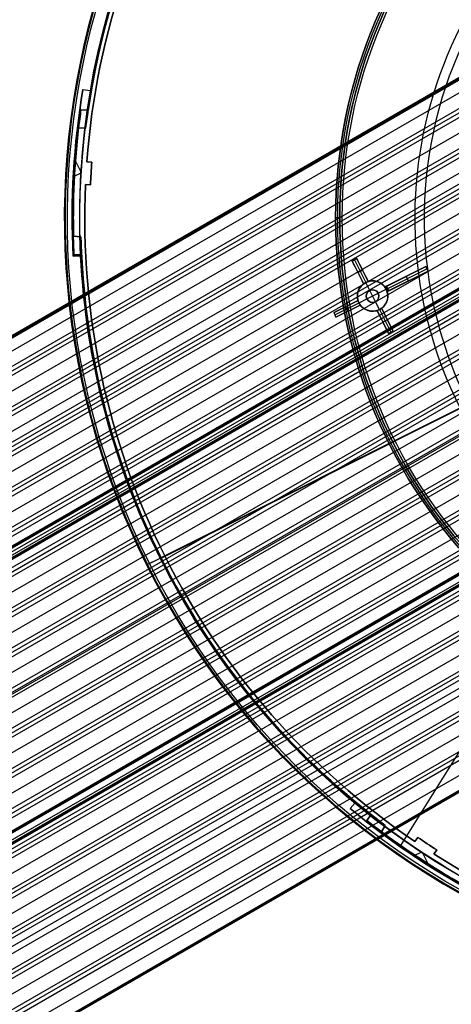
# Model space of a CAD drawing. Extents: x 19499 to 20475, y -6718 to -5871.
# Tile 3 of 60: x 19825 to 19910, y -6557 to -6362. Entities that reach past the tile are written whole.
import ezdxf

# ---------------------------------------------------------------- set-up
doc = ezdxf.new("R2010")
doc.units = 0
doc.layers.get('0').update_dxf_attribs({"linetype": 'CONTINUOUS'})
for name, color, linetype in [('BLANCO_METALICO', 7, 'CONTINUOUS'), ('COLOR', 7, 'CONTINUOUS'), ('LUZ', 7, 'CONTINUOUS')]:
    doc.layers.add(name, color=color, linetype=linetype)

msp = doc.modelspace()

# ---------------------------------------------------------------- linework, layer by layer
for p, q in [((19502.4, -6610.1, 78.51), (19930.21, -6363.1, 78.51)), ((19502.51, -6610.29, 79.48), (19930.32, -6363.3, 79.48)), ((19502.62, -6610.49, 80.46), (19930.43, -6363.49, 80.46)), ((19931.54, -6365.41, 78.14), (19499.4, -6614.9, 78.14)), ((19932.87, -6367.71, 77.77), (19499.89, -6617.69, 77.77)), ((19933.25, -6368.38, 77.34), (19500.25, -6618.38, 77.34)), ((19933.64, -6369.05, 76.92), (19500.64, -6619.05, 76.92)), ((19934.97, -6371.36, 76.55), (19501.97, -6621.35, 76.55)), ((19506.32, -6628.89, 76.35), (19935.53, -6381.08, 76.35)), ((19503.3, -6623.65, 76.18), (19920.94, -6382.53, 76.18)), ((19920.05, -6383.94, 75.76), (19503.69, -6624.33, 75.76)), ((19934.65, -6382.55, 74.59), (19506.73, -6629.61, 74.59)), ((19934.18, -6383.72, 74.17), (19507.12, -6630.28, 74.17)), ((19920.01, -6384.86, 75.33), (19504.08, -6625, 75.33)), ((19933.74, -6384.87, 73.75), (19507.51, -6630.95, 73.75)), ((19921.86, -6386.86, 74.96), (19505.41, -6627.3, 74.96)), ((19932.71, -6388.53, 73.38), (19508.84, -6633.25, 73.38)), ((19510.17, -6635.56, 73.01), (19931.97, -6392.03, 73.01)), ((19931.75, -6393.05, 72.58), (19510.56, -6636.23, 72.58)), ((19510.95, -6636.9, 72.16), (19931.56, -6394.06, 72.16)), ((19931.21, -6397.34, 71.79), (19512.28, -6639.21, 71.79)), ((19513.61, -6641.51, 71.42), (19931.05, -6400.5, 71.42)), ((19931, -6401.42, 71), (19514, -6642.18, 71)), ((19930.97, -6402.34, 70.57), (19514.38, -6642.85, 70.57)), ((19931.22, -6404.1, 72.25), (19515.21, -6644.29, 72.25)), ((19515.29, -6644.43, 72.98), (19931.31, -6404.25, 72.98)), ((19515.38, -6644.58, 73.71), (19931.39, -6404.39, 73.71)), ((19931.1, -6405.34, 70.2), (19515.71, -6645.16, 70.2)), ((19515.98, -6645.62, 74.46), (19931.55, -6405.69, 74.46)), ((19516.18, -6645.97, 71.8), (19931.33, -6406.29, 71.8)), ((19931.42, -6406.43, 72.53), (19516.27, -6646.12, 72.53)), ((19516.35, -6646.27, 73.26), (19931.5, -6406.58, 73.26)), ((19517.04, -6647.46, 69.83), (19931.37, -6408.25, 69.83)), ((19931.45, -6409.1, 69.41), (19517.43, -6648.13, 69.41)), ((19517.82, -6648.81, 68.99), (19931.55, -6409.94, 68.99)), ((19932.06, -6412.72, 68.62), (19519.15, -6651.11, 68.62)), ((19520.48, -6653.41, 68.25), (19932.69, -6415.42, 68.25)), ((19932.88, -6416.21, 67.82), (19520.87, -6654.08, 67.82)), ((19521.26, -6654.76, 67.4), (19933.09, -6416.99, 67.4)), ((19933.92, -6419.58, 67.03), (19522.59, -6657.06, 67.03)), ((19523.92, -6659.36, 66.66), (19934.87, -6422.1, 66.66)), ((19935.16, -6422.83, 66.24), (19524.3, -6660.04, 66.24)), ((19524.69, -6660.71, 65.81), (19935.46, -6423.55, 65.81)), ((19936.6, -6425.97, 65.44), (19526.02, -6663.01, 65.44)), ((19940.05, -6431.91, 63.86), (19529.46, -6668.96, 63.86)), ((19530.79, -6671.27, 63.49), (19941.59, -6434.09, 63.49)), ((19942.07, -6434.71, 63.06), (19531.18, -6671.94, 63.06)), ((19527.35, -6665.31, 65.07), (19926.14, -6435.07, 65.07)), ((19926.45, -6435.79, 64.65), (19527.74, -6665.99, 64.65)), ((19527.88, -6666.23, 66.4), (19926.59, -6436.03, 66.4)), ((19528.13, -6666.66, 64.23), (19927.02, -6436.36, 64.23)), ((19531.56, -6672.61, 62.64), (19942.56, -6435.32, 62.64)), ((19944.28, -6437.4, 62.27), (19532.89, -6674.91, 62.27)), ((19534.22, -6677.22, 61.9), (19946.12, -6439.41, 61.9)), ((19946.7, -6439.97, 61.48), (19534.61, -6677.89, 61.48)), ((19535, -6678.56, 61.06), (19947.29, -6440.53, 61.06)), ((19949.33, -6442.42, 60.68), (19536.33, -6680.87, 60.68)), ((19537.66, -6683.17, 60.31), (19951.5, -6444.24, 60.31)), ((19952.19, -6444.74, 59.89), (19538.05, -6683.84, 59.89)), ((19538.44, -6684.51, 59.47), (19952.89, -6445.23, 59.47)), ((19954.75, -6446.77, 61), (19539.57, -6686.48, 61)), ((19539.65, -6686.62, 61.73), (19954.84, -6446.92, 61.73)), ((19539.74, -6686.77, 62.46), (19954.92, -6447.06, 62.46)), ((19539.74, -6686.77, 62.46), (19954.92, -6447.06, 62.46)), ((19955.29, -6446.91, 59.1), (19539.77, -6686.82, 59.1)), ((19540.34, -6687.81, 63.21), (19955.95, -6447.86, 63.21)), ((19540.54, -6688.17, 60.55), (19956.6, -6447.96, 60.55)), ((19956.68, -6448.1, 61.28), (19540.63, -6688.31, 61.28)), ((19956.76, -6448.25, 62.01), (19540.71, -6688.46, 62.01)), ((19540.71, -6688.46, 62.01), (19956.76, -6448.25, 62.01)), ((19541.1, -6689.12, 58.73), (19957.85, -6448.51, 58.73)), ((19958.66, -6448.94, 58.3), (19541.48, -6689.79, 58.3)), ((19541.87, -6690.47, 57.88), (19959.49, -6449.35, 57.88)), ((19962.33, -6450.78, 57.51), (19543.2, -6692.77, 57.51)), ((19544.53, -6695.07, 57.14), (19965.37, -6452.1, 57.14)), ((19966.35, -6452.43, 56.72), (19544.92, -6695.74, 56.72)), ((19545.31, -6696.42, 56.3), (19967.35, -6452.75, 56.3)), ((19970.78, -6453.84, 55.93), (19546.64, -6698.72, 55.93)), ((19547.97, -6701.02, 55.55), (19974.52, -6454.75, 55.55)), ((19975.75, -6454.94, 55.13), (19548.36, -6701.7, 55.13)), ((19548.74, -6702.37, 54.71), (19977.01, -6455.11, 54.71)), ((19549.44, -6703.57, 56.44), (19978.75, -6455.7, 56.44)), ((19552.18, -6708.32, 53.12), (19985.18, -6458.33, 53.12)), ((19986.51, -6460.63, 52.75), (19553.51, -6710.62, 52.75)), ((19554.84, -6712.93, 52.38), (19987.84, -6462.93, 52.38)), ((19988.23, -6463.6, 51.96), (19555.23, -6713.6, 51.96)), ((19966.29, -6464.37, 54.34), (19550.07, -6704.67, 54.34)), ((19988.62, -6464.28, 51.54), (19555.68, -6714.24, 51.54)), ((19551.4, -6706.97, 53.97), (19967.46, -6466.76, 53.97)), ((19968.46, -6467.09, 53.55), (19551.79, -6707.65, 53.55)), ((19989.89, -6466.47, 51.18), (19557.83, -6715.92, 51.18)), ((19563.35, -6715.66, 50.83), (19991.16, -6468.67, 50.83)), ((19991.24, -6468.82, 51.58), (19563.44, -6715.81, 51.58)), ((19563.52, -6715.97, 52.34), (19991.33, -6468.97, 52.34))]:
    msp.add_line(p, q)
at = {"extrusion": (0, 0, -1)}
for centre in [(-19986.98, -6401.43, -89.37), (-19986.98, -6401.43, -46.5)]:
    msp.add_arc(centre, 70.94, 330, 150, dxfattribs=at)
at = {"layer": 'BLANCO_METALICO'}
for p, q in [((19887.48, -6401.43, 171.65), (19887.48, -6401.43, 170.03)), ((19888.28, -6401.43, 171.65), (19887.48, -6401.43, 171.65)), ((19887.48, -6401.43, 168.53), (19887.48, -6401.43, 170.03)), ((19888.28, -6401.43, 170.03), (19888.28, -6401.43, 171.65))]:
    msp.add_line(p, q, dxfattribs=at)
at = {"layer": 'BLANCO_METALICO', "extrusion": (0, 1, 0)}
for points in [[(-19961.98, 168.03), (-19961.98, 167.73, 0.414214), (-19961.48, 167.23), (-19888.78, 167.23, 0.414214), (-19887.48, 168.53)], [(-19888.28, 170.03), (-19888.28, 168.53, -0.414214), (-19888.78, 168.03), (-19961.98, 168.03)]]:
    msp.add_lwpolyline(points, format="xyb", dxfattribs=at)
at = {"layer": 'BLANCO_METALICO', "extrusion": (0, 0, -1)}
for centre, radius, start, end in [((-19986.98, -6401.43, -170.84), 99.5, 360, 180), ((-19986.98, -6401.43, -170.03), 98.7, 360, 180), ((-19986.98, -6401.43, -167.23), 98.2, 360, 180), ((-19986.98, -6401.43, -168.03), 98.2, 360, 180), ((-19986.98, -6401.43, -171.65), 99.5, 0, 180), ((-19986.98, -6401.43, -169.28), 99.5, 0, 180), ((-19986.98, -6401.43, -171.65), 99.1, 0, 180), ((-19986.98, -6401.43, -168.53), 98.7, 0, 180), ((-19986.98, -6401.43, -171.65), 99.5, 180, 0), ((-19986.98, -6401.43, -170.84), 99.5, 180, 0), ((-19986.98, -6401.43, -169.28), 99.5, 180, 0), ((-19986.98, -6401.43, -171.65), 99.1, 180, 0), ((-19986.98, -6401.43, -170.03), 98.7, 180, 0), ((-19986.98, -6401.43, -168.53), 98.7, 180, 0), ((-19986.98, -6401.43, -167.23), 98.2, 180, 0), ((-19986.98, -6401.43, -168.03), 98.2, 180, 0)]:
    msp.add_arc(centre, radius, start, end, dxfattribs=at)
at = {"layer": 'BLANCO_METALICO'}
for centre, radius, start, end in [((19986.98, -6401.43, 170.03), 99.5, 360, 180), ((19986.98, -6401.43, 168.53), 99.5, 0, 180), ((19986.98, -6401.43, 171.65), 98.7, 360, 180), ((19986.98, -6401.43, 170.84), 98.7, 360, 180), ((19986.98, -6401.43, 170.03), 99.5, 180, 0), ((19986.98, -6401.43, 168.53), 99.5, 180, 360), ((19986.98, -6401.43, 171.65), 98.7, 180, 0), ((19986.98, -6401.43, 170.84), 98.7, 180, 360)]:
    msp.add_arc(centre, radius, start, end, dxfattribs=at)
at = {"layer": 'COLOR'}
for p, q in [((19837.63, -6376.08, -30.6), (19837.63, -6376.08, -34.1)), ((19837.63, -6376.08, -34.1), (19839.09, -6376.33, -34.1)), ((19837.63, -6376.08, -30.6), (19839.09, -6376.33, -30.6)), ((19837.63, -6376.08, -32.35), (19839.09, -6376.33, -32.35)), ((19838.36, -6376.21, -34.1), (19838.36, -6376.21, -30.6)), ((19839.09, -6376.33, -34.1), (19839.09, -6376.33, -30.6)), ((19837.25, -6392.39, -34.1), (19835.94, -6389.79, -34.1)), ((19838.38, -6390.39, -11.27), (19839.38, -6390.45, -10.84)), ((19838.38, -6390.39, -30.6), (19838.38, -6390.39, -11.27)), ((19838.38, -6390.39, -30.6), (19839.38, -6390.45, -30.6)), ((19839.38, -6390.45, -20.72), (19838.38, -6390.39, -20.72)), ((19838.88, -6390.42, -30.6), (19838.88, -6390.42, -11.06)), ((19839.38, -6390.45, -10.84), (19839.38, -6390.45, -30.6)), ((19837.24, -6392.59, -34.1), (19835.71, -6393.36, -34.1)), ((19835.76, -6392.49, -30.6), (19835.76, -6392.49, -34.1)), ((19839.23, -6392.7, -10.84), (19839.23, -6392.7, -30.6)), ((19838.12, -6394.89, -11.27), (19838.12, -6394.89, -30.6)), ((19839.12, -6394.95, -10.84), (19838.12, -6394.89, -11.27)), ((19839.12, -6394.95, -30.6), (19838.12, -6394.89, -30.6)), ((19838.12, -6394.89, -20.72), (19839.12, -6394.95, -20.72)), ((19838.62, -6394.92, -30.6), (19838.62, -6394.92, -11.06)), ((19839.12, -6394.95, -30.6), (19839.12, -6394.95, -10.84)), ((19837.16, -6408.93, -30.6), (19835.68, -6409.01, -30.6)), ((19837.16, -6408.93, -34.1), (19835.68, -6409.01, -34.1)), ((19835.68, -6409.01, -32.35), (19837.16, -6408.93, -32.35)), ((19835.68, -6409.01, -34.1), (19835.68, -6409.01, -30.6)), ((19836.42, -6408.97, -34.1), (19836.42, -6408.97, -30.6)), ((19837.16, -6408.93, -30.6), (19837.16, -6408.93, -34.1)), ((19890.74, -6409.95, 11.06), (19891.63, -6409.5, 11.46)), ((19891.63, -6409.5, 10.7), (19890.74, -6409.95, 10.7)), ((19890.78, -6409.93, 11.08), (19891.63, -6409.5, 11.08)), ((19891.63, -6409.5, 10.7), (19891.63, -6409.5, 11.46)), ((19893.89, -6414.01, 5.66), (19891.63, -6409.5, 10.7)), ((19890.74, -6409.95, 10.7), (19890.74, -6409.95, 11.06)), ((19890.74, -6409.95, 10.7), (19893, -6414.46, 5.66)), ((19891.19, -6409.73, 10.7), (19891.19, -6409.73, 11.26)), ((19891.19, -6409.73, 10.7), (19893.43, -6414.2, 5.7)), ((19893.89, -6414.01, 8.93), (19892.43, -6411.08, 8.93)), ((19897.19, -6415.11, 13.53), (19905.27, -6411.05, 17.17)), ((19905.27, -6411.05, 15.7), (19897.53, -6414.94, 0.7)), ((19905.27, -6411.05, 17.17), (19905.72, -6411.95, 17.32)), ((19905.27, -6411.05, 15.7), (19905.27, -6411.05, 17.17)), ((19905.72, -6411.95, 15.7), (19905.27, -6411.05, 15.7)), ((19905.72, -6411.95, 16.51), (19905.27, -6411.05, 16.51)), ((19891.62, -6411.71, 8.73), (19893, -6414.46, 8.73)), ((19891.87, -6412.2, 8.18), (19892.76, -6411.76, 8.18)), ((19891.87, -6412.2, 8.18), (19891.87, -6412.2, 11.44)), ((19892.76, -6411.76, 8.18), (19892.76, -6411.76, 11.84)), ((19897.19, -6415.11, 8.94), (19901.78, -6412.8, 8.94)), ((19905.72, -6411.95, 17.32), (19897.64, -6416, 13.66)), ((19897.76, -6415.38, 0.7), (19905.5, -6411.5, 15.7)), ((19897.98, -6415.83, 0.7), (19905.72, -6411.95, 15.7)), ((19901.23, -6413.08, 7.87), (19901.23, -6413.08, 15.36)), ((19901.85, -6413.89, 8.2), (19901.4, -6413, 8.2)), ((19905.5, -6411.5, 17.25), (19905.5, -6411.5, 15.7)), ((19905.72, -6411.95, 15.7), (19905.72, -6411.95, 17.32)), ((19893, -6414.46, 11.8), (19893, -6414.46, 5.66)), ((19893.43, -6414.2, 5.7), (19893.43, -6414.2, -7.3)), ((19894.21, -6415.76, -7.3), (19893.43, -6414.2, -7.3)), ((19893.89, -6414.01, 5.66), (19893.89, -6414.01, 12.2)), ((19897.53, -6414.94, 0.7), (19897.19, -6415.11, 0.7)), ((19897.19, -6415.11, 13.53), (19897.19, -6415.11, 0.7)), ((19897.81, -6415.91, 0.7), (19897.36, -6415.02, 0.7)), ((19897.45, -6415.53, 0.7), (19897.76, -6415.38, 0.7)), ((19897.53, -6414.94, 0.7), (19897.98, -6415.83, 0.7)), ((19897.64, -6416, 9.01), (19902.27, -6413.68, 9.01)), ((19901.68, -6413.97, 15.49), (19901.68, -6413.97, 7.87)), ((19893.65, -6417.44, -1.3), (19895.89, -6416.32, -1.3)), ((19894.21, -6415.76, -1.3), (19894.21, -6415.76, -7.3)), ((19895.33, -6418, -1.3), (19894.21, -6415.76, -1.3)), ((19895.89, -6416.32, -7.3), (19897.45, -6415.53, -7.3)), ((19895.89, -6416.32, -7.3), (19895.89, -6416.32, -1.3)), ((19897.45, -6415.53, 0.7), (19897.45, -6415.53, -7.3)), ((19897.64, -6416, 0.7), (19897.98, -6415.83, 0.7)), ((19897.64, -6416, 0.7), (19897.64, -6416, 13.66)), ((19887.16, -6420.13, 8.96), (19891.9, -6417.76, 11.12)), ((19891.9, -6417.76, 3.66), (19887.16, -6420.13, 8.96)), ((19887.35, -6420.6, 9), (19892.09, -6418.22, 3.7)), ((19892.35, -6418.65, 11.24), (19887.54, -6421.06, 9.04)), ((19887.54, -6421.06, 9.04), (19892.35, -6418.65, 3.66)), ((19888.56, -6419.43, 7.39), (19891.9, -6417.76, 7.39)), ((19888.96, -6420.35, 7.45), (19892.35, -6418.65, 7.45)), ((19889.94, -6419.86, 6.35), (19889.5, -6418.96, 6.35)), ((19889.53, -6418.94, 6.31), (19889.53, -6418.94, 10.04)), ((19891.9, -6417.76, 3.66), (19891.9, -6417.76, 11.12)), ((19892.09, -6418.22, -7.3), (19893.65, -6417.44, -7.3)), ((19892.09, -6418.22, -7.3), (19892.09, -6418.22, 3.7)), ((19892.35, -6418.65, 3.66), (19892.35, -6418.65, 11.24)), ((19893.65, -6417.44, -1.3), (19893.65, -6417.44, -7.3)), ((19895.33, -6418, -1.3), (19895.33, -6418, -7.3)), ((19896.11, -6419.56, -7.3), (19895.33, -6418, -7.3)), ((19887.54, -6421.06, 9.04), (19887.16, -6420.13, 8.96)), ((19889.94, -6419.86, 10.14), (19889.94, -6419.86, 6.35)), ((19895.65, -6419.75, 5.66), (19895.65, -6419.75, 12.54)), ((19895.65, -6419.75, 5.66), (19897.91, -6424.25, 10.7)), ((19895.65, -6419.75, 9.35), (19897.3, -6423.05, 9.35)), ((19896.11, -6419.56, 5.7), (19896.11, -6419.56, -7.3)), ((19896.11, -6419.56, 5.7), (19898.35, -6424.03, 10.7)), ((19896.54, -6419.3, 12.95), (19896.54, -6419.3, 5.66)), ((19898.8, -6423.81, 10.7), (19896.54, -6419.3, 5.66)), ((19898.29, -6422.79, 9.56), (19896.54, -6419.3, 9.56)), ((19896.78, -6422, 8.18), (19897.67, -6421.55, 8.18)), ((19896.78, -6422, 8.18), (19896.78, -6422, 12.81)), ((19897.67, -6421.55, 8.18), (19897.67, -6421.55, 13.22)), ((19898.8, -6423.81, 13.46), (19897.91, -6424.25, 13.05)), ((19897.91, -6424.25, 10.7), (19898.8, -6423.81, 10.7)), ((19897.91, -6424.25, 12.08), (19898.8, -6423.81, 12.08)), ((19897.91, -6424.25, 10.7), (19897.91, -6424.25, 13.05)), ((19898.35, -6424.03, 13.26), (19898.35, -6424.03, 10.7)), ((19898.8, -6423.81, 13.46), (19898.8, -6423.81, 10.7)), ((19932.36, -6428.8, 26.2), (19853.77, -6468.19, -11.27)), ((19850.74, -6469.71, -10.54), (19919.92, -6435.03, 22.45)), ((19850.19, -6469.98, -35.8), (19852.87, -6468.64, -35.8)), ((19853.77, -6468.19, -30.6), (19852.87, -6468.64, -30.6)), ((19852.87, -6468.64, -30.6), (19852.87, -6468.64, -35.8)), ((19853.77, -6468.19, -30.6), (19853.77, -6468.19, -11.27)), ((19850.19, -6469.98, -35.8), (19850.19, -6469.98, -11.46)), ((19890.35, -6518.09, -34.1), (19891.3, -6516.95, -34.1)), ((19890.35, -6518.09, -30.6), (19891.3, -6516.95, -30.6)), ((19890.35, -6518.09, -32.35), (19891.3, -6516.95, -32.35)), ((19890.35, -6518.09, -30.6), (19890.35, -6518.09, -34.1)), ((19890.83, -6517.52, -34.1), (19890.83, -6517.52, -30.6)), ((19891.3, -6516.95, -34.1), (19891.3, -6516.95, -30.6)), ((19903.12, -6524.59, -11.27), (19903.67, -6523.76, -10.84)), ((19903.12, -6524.59, -30.6), (19903.67, -6523.76, -30.6)), ((19903.67, -6523.76, -20.72), (19903.12, -6524.59, -20.72)), ((19903.4, -6524.18, -30.6), (19903.4, -6524.18, -11.06)), ((19903.67, -6523.76, -10.84), (19903.67, -6523.76, -30.6)), ((19903.12, -6524.59, -30.6), (19903.12, -6524.59, -11.27)), ((19905.54, -6525.01, -10.84), (19905.54, -6525.01, -30.6)), ((19904.44, -6526.68, -34.1), (19902.91, -6527.44, -34.1)), ((19903.63, -6527.92, -30.6), (19903.63, -6527.92, -34.1)), ((19905.91, -6529.39, -34.1), (19904.6, -6526.78, -34.1)), ((19907.43, -6526.24, -10.84), (19906.88, -6527.07, -11.27)), ((19907.43, -6526.24, -30.6), (19906.88, -6527.07, -30.6)), ((19906.88, -6527.07, -20.72), (19907.43, -6526.24, -20.72)), ((19906.88, -6527.07, -11.27), (19906.88, -6527.07, -30.6)), ((19907.16, -6526.65, -30.6), (19907.16, -6526.65, -11.06)), ((19907.43, -6526.24, -30.6), (19907.43, -6526.24, -10.84))]:
    msp.add_line(p, q, dxfattribs=at)
for points in [[(19891.9, -6417.76, 11.12), (19891.88, -6417.7, 11.12), (19891.87, -6417.64, 11.12), (19891.85, -6417.58, 11.11), (19891.84, -6417.53, 11.11), (19891.83, -6417.47, 11.11), (19891.82, -6417.41, 11.11), (19891.81, -6417.35, 11.11), (19891.8, -6417.29, 11.11), (19891.79, -6417.24, 11.11), (19891.78, -6417.18, 11.11), (19891.78, -6417.12, 11.12), (19891.78, -6417.06, 11.12), (19891.77, -6417, 11.12), (19891.77, -6416.94, 11.12), (19891.77, -6416.88, 11.13), (19891.77, -6416.82, 11.13), (19891.77, -6416.76, 11.14), (19891.77, -6416.7, 11.14), (19891.78, -6416.64, 11.15), (19891.78, -6416.59, 11.15), (19891.79, -6416.53, 11.16), (19891.8, -6416.47, 11.17), (19891.81, -6416.41, 11.18), (19891.82, -6416.35, 11.18), (19891.83, -6416.3, 11.19), (19891.84, -6416.24, 11.2), (19891.85, -6416.18, 11.21), (19891.87, -6416.12, 11.22), (19891.88, -6416.07, 11.23), (19891.9, -6416.01, 11.24), (19891.92, -6415.96, 11.25), (19891.93, -6415.9, 11.26), (19891.95, -6415.85, 11.27), (19891.97, -6415.79, 11.29), (19892, -6415.74, 11.3), (19892.02, -6415.68, 11.31), (19892.04, -6415.63, 11.33), (19892.07, -6415.58, 11.34), (19892.09, -6415.53, 11.35), (19892.12, -6415.48, 11.37), (19892.15, -6415.43, 11.38), (19892.17, -6415.38, 11.4), (19892.2, -6415.33, 11.41), (19892.23, -6415.28, 11.43), (19892.26, -6415.23, 11.44), (19892.3, -6415.18, 11.46), (19892.33, -6415.14, 11.48), (19892.36, -6415.09, 11.49), (19892.4, -6415.04, 11.51), (19892.43, -6415, 11.53), (19892.47, -6414.96, 11.55), (19892.5, -6414.91, 11.56), (19892.54, -6414.87, 11.58), (19892.58, -6414.83, 11.6), (19892.62, -6414.79, 11.62), (19892.66, -6414.75, 11.64), (19892.7, -6414.71, 11.66), (19892.74, -6414.67, 11.68), (19892.78, -6414.63, 11.7), (19892.82, -6414.6, 11.72), (19892.87, -6414.56, 11.74), (19892.91, -6414.53, 11.76), (19892.95, -6414.49, 11.78), (19893, -6414.46, 11.8)], [(19893.89, -6414.01, 12.2), (19894, -6413.98, 12.25), (19894.11, -6413.95, 12.3), (19894.17, -6413.94, 12.32), (19894.22, -6413.93, 12.35), (19894.28, -6413.92, 12.37), (19894.33, -6413.91, 12.4), (19894.39, -6413.9, 12.42), (19894.45, -6413.9, 12.44), (19894.56, -6413.89, 12.49), (19894.67, -6413.88, 12.54), (19894.78, -6413.88, 12.59), (19894.84, -6413.88, 12.61), (19894.9, -6413.88, 12.64), (19894.96, -6413.88, 12.66), (19895.01, -6413.89, 12.68), (19895.07, -6413.89, 12.71), (19895.13, -6413.9, 12.73), (19895.18, -6413.91, 12.75), (19895.24, -6413.92, 12.78), (19895.3, -6413.93, 12.8), (19895.35, -6413.94, 12.82), (19895.41, -6413.95, 12.85), (19895.46, -6413.96, 12.87), (19895.52, -6413.97, 12.89), (19895.57, -6413.99, 12.91), (19895.63, -6414, 12.94), (19895.68, -6414.02, 12.96), (19895.74, -6414.04, 12.98), (19895.79, -6414.06, 13), (19895.85, -6414.08, 13.02), (19895.9, -6414.1, 13.05), (19895.95, -6414.12, 13.07), (19896.01, -6414.15, 13.09), (19896.06, -6414.17, 13.11), (19896.11, -6414.2, 13.13), (19896.16, -6414.22, 13.15), (19896.21, -6414.25, 13.17), (19896.27, -6414.28, 13.19), (19896.32, -6414.31, 13.21), (19896.37, -6414.34, 13.23), (19896.41, -6414.37, 13.25), (19896.46, -6414.4, 13.27), (19896.51, -6414.44, 13.28), (19896.56, -6414.47, 13.3), (19896.61, -6414.51, 13.32), (19896.65, -6414.54, 13.34), (19896.7, -6414.58, 13.35), (19896.74, -6414.62, 13.37), (19896.79, -6414.66, 13.39), (19896.83, -6414.7, 13.4), (19896.87, -6414.74, 13.42), (19896.92, -6414.78, 13.43), (19896.96, -6414.83, 13.45), (19897, -6414.87, 13.46), (19897.04, -6414.92, 13.48), (19897.08, -6414.96, 13.49), (19897.12, -6415.01, 13.5), (19897.15, -6415.06, 13.52), (19897.19, -6415.11, 13.53)], [(19897.64, -6416, 13.66), (19897.66, -6416.06, 13.66), (19897.67, -6416.12, 13.66), (19897.69, -6416.17, 13.67), (19897.7, -6416.23, 13.67), (19897.71, -6416.29, 13.67), (19897.72, -6416.35, 13.67), (19897.73, -6416.41, 13.67), (19897.74, -6416.46, 13.67), (19897.75, -6416.52, 13.67), (19897.76, -6416.58, 13.67), (19897.76, -6416.64, 13.66), (19897.76, -6416.7, 13.66), (19897.77, -6416.76, 13.66), (19897.77, -6416.82, 13.65), (19897.77, -6416.88, 13.65), (19897.77, -6416.94, 13.65), (19897.77, -6417, 13.64), (19897.76, -6417.06, 13.64), (19897.76, -6417.12, 13.63), (19897.76, -6417.17, 13.62), (19897.75, -6417.23, 13.62), (19897.74, -6417.29, 13.61), (19897.73, -6417.35, 13.6), (19897.72, -6417.41, 13.59), (19897.71, -6417.46, 13.58), (19897.7, -6417.52, 13.57), (19897.69, -6417.58, 13.56), (19897.67, -6417.64, 13.55), (19897.66, -6417.69, 13.54), (19897.64, -6417.75, 13.53), (19897.62, -6417.8, 13.52), (19897.6, -6417.86, 13.51), (19897.59, -6417.91, 13.5), (19897.56, -6417.97, 13.48), (19897.54, -6418.02, 13.47), (19897.52, -6418.08, 13.46), (19897.5, -6418.13, 13.44), (19897.47, -6418.18, 13.43), (19897.45, -6418.23, 13.41), (19897.42, -6418.28, 13.4), (19897.39, -6418.33, 13.38), (19897.37, -6418.38, 13.37), (19897.34, -6418.43, 13.35), (19897.31, -6418.48, 13.33), (19897.27, -6418.53, 13.32), (19897.24, -6418.58, 13.3), (19897.21, -6418.62, 13.28), (19897.18, -6418.67, 13.26), (19897.14, -6418.71, 13.25), (19897.11, -6418.76, 13.23), (19897.07, -6418.8, 13.21), (19897.03, -6418.85, 13.19), (19897, -6418.89, 13.17), (19896.96, -6418.93, 13.15), (19896.92, -6418.97, 13.13), (19896.88, -6419.01, 13.11), (19896.84, -6419.05, 13.09), (19896.8, -6419.09, 13.07), (19896.76, -6419.12, 13.05), (19896.72, -6419.16, 13.03), (19896.67, -6419.2, 13.01), (19896.63, -6419.23, 12.99), (19896.54, -6419.3, 12.95)], [(19895.65, -6419.75, 12.54), (19895.54, -6419.78, 12.49), (19895.43, -6419.81, 12.44), (19895.32, -6419.83, 12.39), (19895.26, -6419.84, 12.37), (19895.21, -6419.85, 12.34), (19895.15, -6419.85, 12.32), (19895.1, -6419.86, 12.3), (19894.98, -6419.87, 12.25), (19894.87, -6419.88, 12.2), (19894.76, -6419.88, 12.15), (19894.7, -6419.88, 12.13), (19894.64, -6419.88, 12.11), (19894.59, -6419.87, 12.08), (19894.53, -6419.87, 12.06), (19894.47, -6419.86, 12.04), (19894.42, -6419.86, 12.01), (19894.36, -6419.85, 11.99), (19894.3, -6419.84, 11.97), (19894.25, -6419.83, 11.94), (19894.19, -6419.82, 11.92), (19894.13, -6419.81, 11.9), (19894.08, -6419.8, 11.88), (19894.02, -6419.78, 11.85), (19893.97, -6419.77, 11.83), (19893.91, -6419.75, 11.81), (19893.86, -6419.74, 11.79), (19893.8, -6419.72, 11.77), (19893.75, -6419.7, 11.75), (19893.7, -6419.68, 11.73), (19893.64, -6419.66, 11.71), (19893.59, -6419.64, 11.69), (19893.54, -6419.61, 11.66), (19893.48, -6419.59, 11.64), (19893.43, -6419.56, 11.62), (19893.38, -6419.54, 11.61), (19893.33, -6419.51, 11.59), (19893.28, -6419.48, 11.57), (19893.22, -6419.45, 11.55), (19893.17, -6419.42, 11.53), (19893.13, -6419.39, 11.51), (19893.08, -6419.36, 11.49), (19893.03, -6419.32, 11.48), (19892.98, -6419.29, 11.46), (19892.93, -6419.25, 11.44), (19892.89, -6419.21, 11.43), (19892.84, -6419.18, 11.41), (19892.8, -6419.14, 11.39), (19892.75, -6419.1, 11.38), (19892.71, -6419.06, 11.36), (19892.67, -6419.02, 11.35), (19892.62, -6418.97, 11.33), (19892.58, -6418.93, 11.32), (19892.54, -6418.89, 11.31), (19892.5, -6418.84, 11.29), (19892.46, -6418.79, 11.28), (19892.42, -6418.75, 11.27), (19892.39, -6418.7, 11.26), (19892.35, -6418.65, 11.24)]]:
    msp.add_polyline3d(points, dxfattribs=at)
at = {"layer": 'COLOR', "extrusion": (0, 0, -1)}
for centre, radius, start, end in [((-19986.98, -6401.43, 10.54), 152.39, 333.3816, 153.3816), ((-19986.98, -6401.43, 20.93), 149, 4.2468, 62.5163), ((-19986.98, -6401.43, 30.6), 150, 9.6316, 57.1316), ((-19986.98, -6401.43, 33.2), 150, 9.6316, 57.1316), ((-19986.98, -6401.43, -18.69), 83.82, 333.3816, 153.3816), ((-19986.98, -6401.43, 10.54), 152.39, 153.3816, 333.3816), ((-19986.98, -6401.43, -22.45), 75, 333.3816, 63.3816), ((-19986.98, -6401.43, -43.5), 75, 243.3816, 63.3816), ((-19986.98, -6401.43, -32.97), 75, 243.3816, 63.3816), ((-19986.98, -6401.43, -43.5), 73, 243.3816, 63.3816), ((-19986.98, -6401.43, -43.5), 73, 243.3816, 63.3816), ((-19986.98, -6401.43, -17.31), 81.95, 352.6588, 44.1235), ((-19986.98, -6401.43, 30.6), 151.48, 357.1316, 9.6316), ((-19986.98, -6401.43, 32.35), 151.48, 357.1316, 9.6316), ((-19986.98, -6401.43, 34.1), 150, 357.1316, 9.6316), ((-19986.98, -6401.43, 20.72), 148, 2.5105, 4.2527), ((-19986.98, -6401.43, 11.27), 149, 333.3816, 2.5163), ((-19986.98, -6401.43, 20.93), 149, 333.3816, 2.5163), ((-19986.98, -6401.43, 30.6), 150, 333.3816, 357.1316), ((-19986.98, -6401.43, 33.2), 150, 333.3816, 357.1316), ((-19986.98, -6401.43, -17.31), 81.95, 333.3816, 352.6181), ((-19894.77, -6416.88, -3.11), 3, 333.3816, 143.7875), ((-19894.77, -6416.88, -0.7), 3, 143.7875, 153.3816), ((-19894.77, -6416.88, -3.19), 3, 162.9756, 333.3816), ((-19894.77, -6416.88, 1.3), 1.25, 333.3816, 153.3816), ((-19894.77, -6416.88, 4.3), 1.25, 333.3816, 153.3816), ((-19894.77, -6416.88, 1.3), 1.25, 153.3816, 333.3816), ((-19894.77, -6416.88, 4.3), 1.25, 153.3816, 333.3816), ((-19894.77, -6416.88, -0.7), 3, 153.3816, 162.9756), ((-19986.98, -6401.43, 30.6), 150, 309.6316, 333.3816), ((-19986.98, -6401.43, 33.2), 150, 309.6316, 333.3816), ((-19986.98, -6401.43, 20.93), 149, 304.2468, 333.3816), ((-19986.98, -6401.43, 30.6), 151.48, 297.1316, 309.6316), ((-19986.98, -6401.43, 32.35), 151.48, 297.1316, 309.6316), ((-19986.98, -6401.43, 34.1), 150, 297.1316, 309.6316), ((-19986.98, -6401.43, 20.72), 148, 302.5105, 304.2527), ((-19986.98, -6401.43, 20.93), 149, 244.2468, 302.5163)]:
    msp.add_arc(centre, radius, start, end, dxfattribs=at)
at = {"layer": 'COLOR'}
for centre, radius, start, end in [((19986.98, -6401.43, -35.8), 153, 26.6184, 206.6184), ((19986.98, -6401.43, -11.46), 153, 26.6184, 206.6184), ((19986.98, -6401.43, -23.63), 153, 26.6184, 206.6184), ((19986.98, -6401.43, -10.91), 152.83, 26.6184, 206.6184), ((19986.98, -6401.43, -35.8), 150, 26.6184, 206.6184), ((19986.98, -6401.43, -11.27), 149, 117.4837, 175.7532), ((19986.98, -6401.43, -30.6), 149, 117.4837, 175.7532), ((19986.98, -6401.43, -11.46), 153, 206.6184, 26.6184), ((19986.98, -6401.43, -35.8), 153, 206.6184, 26.6184), ((19986.98, -6401.43, -23.63), 153, 206.6184, 26.6184), ((19986.98, -6401.43, -10.91), 152.83, 206.6184, 26.6184), ((19986.98, -6401.43, -35.8), 150, 206.6184, 26.6184), ((19986.98, -6401.43, -34.1), 151.48, 170.3684, 182.8684), ((19986.98, -6401.43, -10.84), 148, 175.7473, 177.4895), ((19986.98, -6401.43, -30.6), 148, 175.7473, 177.4895), ((19986.98, -6401.43, -30.6), 149, 177.4837, 206.6184), ((19894.77, -6416.88, -7.3), 3, 26.6184, 206.6184), ((19894.77, -6416.88, -7.3), 3, 206.6184, 26.6184), ((19894.77, -6416.88, -7.3), 1.25, 26.6184, 206.6184), ((19894.77, -6416.88, -7.3), 1.25, 206.6184, 26.6184), ((19986.98, -6401.43, -11.27), 149, 206.6184, 235.7532), ((19986.98, -6401.43, -30.6), 149, 206.6184, 235.7532), ((19986.98, -6401.43, -34.1), 151.48, 230.3684, 242.8684), ((19986.98, -6401.43, -10.84), 148, 235.7473, 237.4895), ((19986.98, -6401.43, -30.6), 148, 235.7473, 237.4895), ((19986.98, -6401.43, -11.27), 149, 237.4837, 295.7532), ((19986.98, -6401.43, -30.6), 149, 237.4837, 295.7532)]:
    msp.add_arc(centre, radius, start, end, dxfattribs=at)
at = {"layer": 'COLOR', "extrusion": (0.89401, 0.448047, 8.05213e-10)}
msp.add_arc((-14683.4, -246.75, 14911.57), 261.42, 81.0079, 82.1251, dxfattribs=at)
at = {"layer": 'COLOR', "extrusion": (-0.89401, -0.448047, -7.13496e-08)}
msp.add_arc((14683.28, -248.9, -14910.57), 263.13, 97.7972, 98.9069, dxfattribs=at)
at = {"layer": 'COLOR', "extrusion": (-0.316817, 0.632161, -0.707107)}
msp.add_arc((-14911.07, -10355.48, -10361.4), 2.14, 76.4635, 103.5365, dxfattribs=at)
at = {"layer": 'COLOR', "extrusion": (-0.632161, -0.316817, -0.707107)}
for start, end in [(90.0351, 103.5014), (76.4986, 89.9649)]:
    msp.add_arc((14650.54, -10541.13, -10544.21), 2.15, start, end, dxfattribs=at)
at = {"layer": 'COLOR', "extrusion": (0.316817, -0.632161, -0.707107)}
msp.add_arc((14911.07, 10363.51, 10357.59), 2.14, 76.4635, 103.5365, dxfattribs=at)
at = {"layer": 'COLOR', "extrusion": (-0.89401, -0.448047, -1.57126e-09)}
msp.add_arc((14679.6, -219.71, -14910.57), 233.71, 95.1699, 96.4123, dxfattribs=at)
at = {"layer": 'COLOR', "extrusion": (0.89401, 0.448047, -9.34156e-09)}
msp.add_arc((-14679.63, -217.21, 14911.57), 231.63, 83.5211, 84.7748, dxfattribs=at)
at = {"layer": 'COLOR', "extrusion": (0.448047, -0.89401, -2.62188e-17)}
msp.add_arc((14848.42, -11.46, 14678.04), 1, 113.0851, 180, dxfattribs=at)
at = {"layer": 'LUZ'}
for p, q in [((20060.32, -6269.15, -34.05), (19900.25, -6525.35, -34.05)), ((20060.32, -6269.15, -32.55), (19900.25, -6525.35, -32.55)), ((19853.08, -6468.61, -31.05), (20120.87, -6334.25, -31.05)), ((20120.87, -6334.25, -32.55), (19853.08, -6468.61, -32.55)), ((19838.69, -6380.21, -32.55), (19837.23, -6380.13, -32.55)), ((19837.23, -6380.13, -32.55), (19837.23, -6380.13, -31.05)), ((19837.23, -6380.13, -31.05), (19838.69, -6380.21, -31.05)), ((19838.69, -6380.21, -31.8), (19837.23, -6380.13, -31.8)), ((19837.96, -6380.17, -32.55), (19837.96, -6380.17, -31.05)), ((19838.69, -6380.21, -32.55), (19838.69, -6380.21, -31.05)), ((19836.77, -6383.68, -32.55), (19838.22, -6383.73, -32.55)), ((19836.77, -6383.68, -34.05), (19838.22, -6383.73, -34.05)), ((19836.77, -6383.68, -34.05), (19836.77, -6383.68, -32.55)), ((19838.22, -6383.73, -33.3), (19836.77, -6383.68, -33.3)), ((19837.5, -6383.71, -34.05), (19837.5, -6383.71, -32.55)), ((19838.22, -6383.73, -34.05), (19838.22, -6383.73, -32.55)), ((19835.99, -6392.58, -32.55), (19835.99, -6392.58, -31.05)), ((19835.82, -6396.16, -32.55), (19835.82, -6396.16, -34.05)), ((19835.77, -6405.08, -32.55), (19835.77, -6405.08, -31.05)), ((19835.77, -6405.08, -32.55), (19837.22, -6405.17, -32.55)), ((19837.22, -6405.17, -31.05), (19835.77, -6405.08, -31.05)), ((19835.77, -6405.08, -31.8), (19837.22, -6405.17, -31.8)), ((19836.5, -6405.13, -32.55), (19836.5, -6405.13, -31.05)), ((19837.22, -6405.17, -31.05), (19837.22, -6405.17, -32.55)), ((19835.9, -6408.67, -34.05), (19835.9, -6408.67, -32.55)), ((19837.35, -6408.72, -32.55), (19835.9, -6408.67, -32.55)), ((19837.35, -6408.72, -34.05), (19835.9, -6408.67, -34.05)), ((19835.9, -6408.67, -33.3), (19837.35, -6408.72, -33.3)), ((19836.63, -6408.69, -34.05), (19836.63, -6408.69, -32.55)), ((19837.35, -6408.72, -34.05), (19837.35, -6408.72, -32.55)), ((19853.08, -6468.61, -32.55), (19853.08, -6468.61, -31.05)), ((19894.46, -6519.24, -32.55), (19893.66, -6520.46, -32.55)), ((19893.66, -6520.46, -31.05), (19894.46, -6519.24, -31.05)), ((19894.46, -6519.24, -31.8), (19893.66, -6520.46, -31.8)), ((19894.06, -6519.85, -32.55), (19894.06, -6519.85, -31.05)), ((19894.46, -6519.24, -32.55), (19894.46, -6519.24, -31.05)), ((19893.66, -6520.46, -32.55), (19893.66, -6520.46, -31.05)), ((19896.5, -6522.64, -34.05), (19897.28, -6521.4, -34.05)), ((19896.5, -6522.64, -32.55), (19897.28, -6521.4, -32.55)), ((19897.28, -6521.4, -33.3), (19896.5, -6522.64, -33.3)), ((19896.89, -6522.02, -32.55), (19896.89, -6522.02, -34.05)), ((19897.28, -6521.4, -34.05), (19897.28, -6521.4, -32.55)), ((19896.5, -6522.64, -34.05), (19896.5, -6522.64, -32.55)), ((19903.81, -6527.76, -32.55), (19903.81, -6527.76, -31.05)), ((19906.83, -6529.7, -32.55), (19906.83, -6529.7, -34.05))]:
    msp.add_line(p, q, dxfattribs=at)
at = {"layer": 'LUZ', "extrusion": (0, 0, -1)}
for centre, radius, start, end in [((-19986.98, -6401.43, 31.05), 149.8, 8.142, 58.5689), ((-19986.98, -6401.43, 34.05), 149.8, 6.784, 57.2108), ((-19986.98, -6401.43, 33.3), 149.8, 6.784, 57.2108), ((-19986.98, -6401.43, 32.55), 149.8, 8.142, 57.2108), ((-19986.98, -6401.43, 31.05), 151.25, 358.6149, 8.0961), ((-19986.98, -6401.43, 32.55), 149.8, 6.784, 8.142), ((-19986.98, -6401.43, 34.05), 151.25, 357.2568, 6.738), ((-19986.98, -6401.43, 33.3), 151.25, 357.2568, 6.738), ((-19986.98, -6401.43, 32.55), 151.25, 358.6149, 6.738), ((-19986.98, -6401.43, 32.55), 151.25, 357.2568, 358.6149), ((-19986.98, -6401.43, 31.05), 149.8, 333.3555, 358.5689), ((-19986.98, -6401.43, 34.05), 149.8, 306.784, 357.2108), ((-19986.98, -6401.43, 32.55), 149.8, 333.3555, 357.2108), ((-19986.98, -6401.43, 33.3), 149.8, 306.784, 357.2108), ((-19986.98, -6401.43, 32.55), 149.8, 308.142, 333.3555), ((-19986.98, -6401.43, 31.05), 149.8, 308.142, 333.3555), ((-19986.98, -6401.43, 32.55), 149.8, 306.784, 308.142), ((-19986.98, -6401.43, 31.05), 151.25, 298.6149, 308.0961), ((-19986.98, -6401.43, 34.05), 151.25, 297.2568, 306.738), ((-19986.98, -6401.43, 32.55), 151.25, 298.6149, 306.738), ((-19986.98, -6401.43, 33.3), 151.25, 297.2568, 306.738)]:
    msp.add_arc(centre, radius, start, end, dxfattribs=at)
at = {"layer": 'LUZ'}
for centre, radius, start, end in [((19986.98, -6401.43, -31.8), 149.8, 121.4311, 171.858), ((19986.98, -6401.43, -32.55), 149.8, 122.7892, 171.858), ((19986.98, -6401.43, -31.8), 151.25, 171.9039, 181.3851), ((19986.98, -6401.43, -32.55), 151.25, 171.9039, 173.262), ((19986.98, -6401.43, -32.55), 151.25, 173.262, 181.3851), ((19986.98, -6401.43, -32.55), 149.8, 181.4311, 182.7892), ((19986.98, -6401.43, -31.8), 149.8, 181.4311, 206.6445), ((19986.98, -6401.43, -32.55), 149.8, 182.7892, 206.6445), ((19986.98, -6401.43, -32.55), 149.8, 206.6445, 231.858), ((19986.98, -6401.43, -31.8), 149.8, 206.6445, 231.858), ((19986.98, -6401.43, -32.55), 151.25, 231.9039, 233.262), ((19986.98, -6401.43, -31.8), 151.25, 231.9039, 241.3851), ((19986.98, -6401.43, -32.55), 151.25, 233.262, 241.3851)]:
    msp.add_arc(centre, radius, start, end, dxfattribs=at)

doc.saveas('drawing.dxf')
